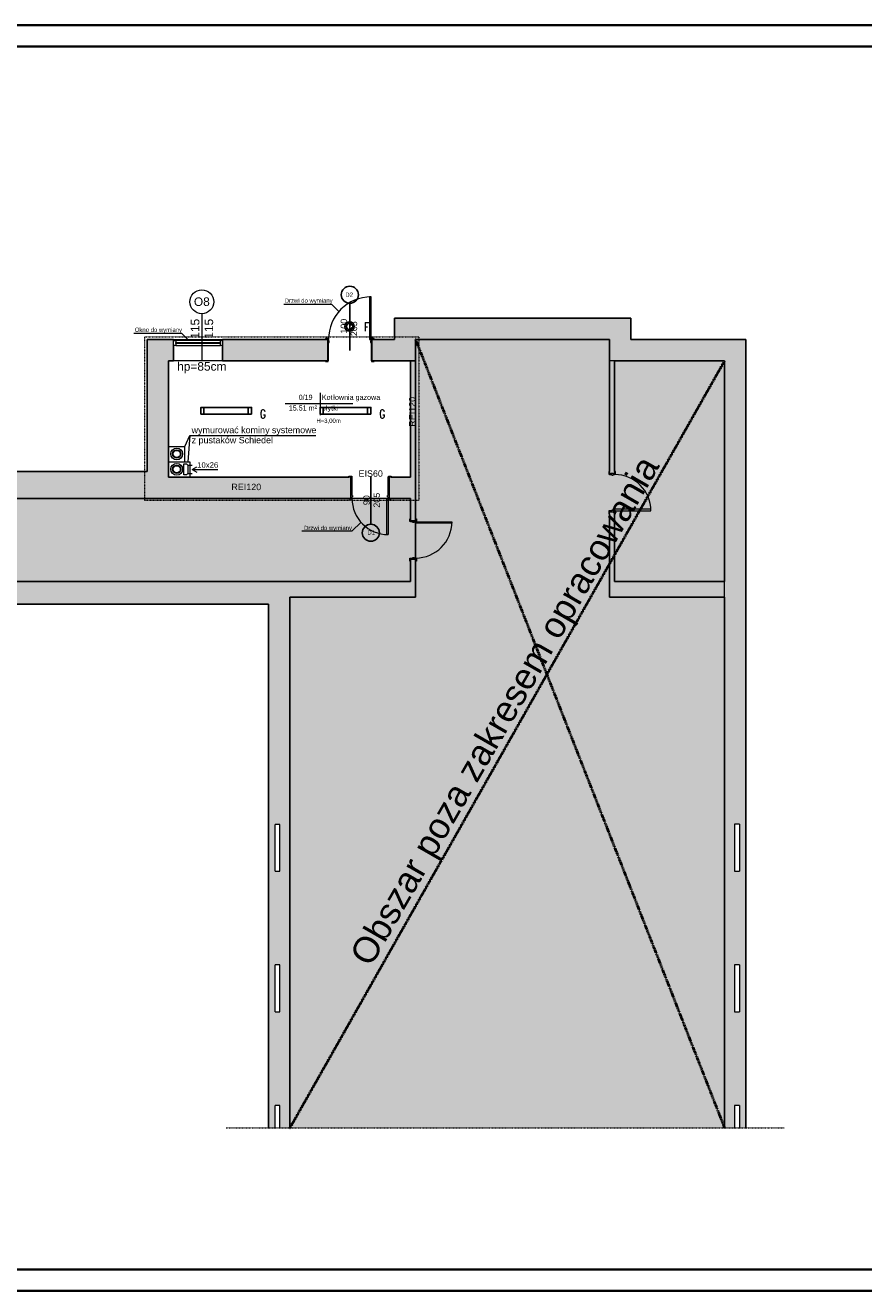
# Model space of a CAD drawing. Header units: centimetres. Extents: x 14504 to 44111, y -18976 to -7683.
# Tile 66 of 141: x 25101 to 27068, y -11188 to -8218. Entities that reach past the tile are written whole.
import ezdxf

# ---------------------------------------------------------------- set-up
doc = ezdxf.new("R2010")
doc.units = ezdxf.units.CM
doc.linetypes.add('Aligning Line 1_8_', pattern=[0.635, 0.3175, -0.3175])
for name, color, linetype, lineweight in [('_gruba', 90, 'Continuous', 35), ('A-AREA-IDEN', 4, 'Continuous', 9), ('A-DETL', 6, 'Continuous', 9), ('A-DETL-GENF', 92, 'Continuous', 9), ('A-DETL-MEDM', 33, 'Continuous', 25), ('A-DETL-THIN', 151, 'Continuous', 9), ('A-DOOR', 31, 'Continuous', 9), ('A-DOOR-FRAM', 31, 'Continuous', 18), ('A-GLAZ', 151, 'Continuous', 9), ('A-WALL', 4, 'Continuous', 9), ('A-WALL-PATT', 111, 'Continuous', 25), ('G-ANNO-TEXT', 8, 'Continuous', 9), ('I-WALL', 2, 'Continuous', 9), ('IE inst', 1, 'Continuous', 50)]:
    doc.layers.add(name, color=color, linetype=linetype, lineweight=lineweight)
doc.styles.add('Arial', font='arial.ttf', dxfattribs={"height": 23.8125})
doc.styles.add('Arial_1', font='arial.ttf', dxfattribs={"height": 12})
doc.styles.add('Arial_3', font='arial.ttf', dxfattribs={"width": 0.8, "height": 18})
doc.styles.add('Arial_4', font='arial.ttf', dxfattribs={"height": 10})
doc.styles.add('Arial_5', font='arial.ttf', dxfattribs={"height": 15})
doc.styles.add('Arial_6', font='arial.ttf', dxfattribs={"height": 100})
doc.styles.get("Standard").update_dxf_attribs({"font": 'romans.shx', "width": 0.8, "height": 20})

# ---------------------------------------------------------------- blocks, each defined once
blk = doc.blocks.new('Aluminum_1 szybowe - Okno 110_250 p_190-437917-3_Poziom parteru')
at = {"layer": 'A-GLAZ'}
for p, q in [((-81.3, 12.7), (-27.2, 12.7)), ((-81.3, 1.2), (-27.2, 1.2)), ((-27.2, 1.2), (-27.2, 12.7))]:
    blk.add_line(p, q, dxfattribs=at)
blk = doc.blocks.new('Aluminum_1 szybowe - Okno 110_250 p_190-V3-3_Poziom parteru')
at = {"layer": 'A-GLAZ'}
for p, q in [((-137.2, 12.7), (-27.2, 12.7)), ((-137.2, 12.7), (-137.2, 1.2)), ((-137.2, 1.2), (-27.2, 1.2)), ((-27.2, 1.2), (-27.2, 12.7))]:
    blk.add_line(p, q, dxfattribs=at)
blk = doc.blocks.new('Aluminum_1 szybowe - Okno 110_250 p_190-V4-3_Poziom parteru')
at = {"layer": 'A-GLAZ'}
for p, q in [((-137.2, 12.7), (-83.1, 12.7)), ((-137.2, 12.7), (-137.2, 1.2)), ((-137.2, 1.2), (-83.1, 1.2))]:
    blk.add_line(p, q, dxfattribs=at)
blk = doc.blocks.new('Drzwi-wewnętrzne-jednoskrzydłowe-dwupanelowe-drewniane - 900 x 2100mm-438152-3_Poziom parteru')
at = {"layer": 'A-DOOR', "lineweight": 18}
for p, q in [((42.5, 90.7), (39, 90.7)), ((39, 90.7), (39, 5.7)), ((42.5, 5.7), (42.5, 90.7)), ((39, 5.7), (42.5, 5.7))]:
    blk.add_line(p, q, dxfattribs=at)
at = {"layer": 'A-DOOR'}
for p, q in [((-43.1, 7.7), (-49.6, 7.7)), ((-49.6, 7.7), (-49.6, 5.7)), ((-49.6, 5.7), (-43.1, 5.7)), ((-43.1, 5.7), (-43.1, 7.7)), ((49.6, 7.7), (43.1, 7.7)), ((43.1, 7.7), (43.1, 5.7)), ((43.1, 5.7), (49.6, 5.7)), ((49.6, 5.7), (49.6, 7.7)), ((-43.1, -6.3), (-49.6, -6.3)), ((-49.6, -6.3), (-49.6, -8.3)), ((-49.6, -8.3), (-43.1, -8.3)), ((-43.1, -8.3), (-43.1, -6.3)), ((49.6, -6.3), (43.1, -6.3)), ((43.1, -6.3), (43.1, -8.3)), ((43.1, -8.3), (49.6, -8.3)), ((49.6, -8.3), (49.6, -6.3))]:
    blk.add_line(p, q, dxfattribs=at)
blk.add_arc((42.5, 5.7), 85, 90, 180, dxfattribs=at)
at = {"layer": 'A-DOOR-FRAM'}
for p, q in [((-42.5, 5.7), (-45, 5.7)), ((-45, 5.7), (-45, -6.3)), ((-42.5, 2.2), (-42.5, 5.7)), ((-41.2, 2.2), (-42.5, 2.2)), ((-41.2, -1.3), (-41.2, 2.2)), ((42.5, 2.2), (41.2, 2.2)), ((41.2, 2.2), (41.2, -1.3)), ((42.5, 5.7), (42.5, 2.2)), ((45, 5.7), (42.5, 5.7)), ((45, -6.3), (45, 5.7)), ((-45, -6.3), (-42.5, -6.3)), ((-42.5, -6.3), (-42.5, -1.3)), ((-42.5, -1.3), (-41.2, -1.3)), ((41.2, -1.3), (42.5, -1.3)), ((42.5, -1.3), (42.5, -6.3)), ((42.5, -6.3), (45, -6.3))]:
    blk.add_line(p, q, dxfattribs=at)
blk = doc.blocks.new('Drzwi-wewnętrzne-jednoskrzydłowe-dwupanelowe-drewniane - 1000 x 2100mm-689993-3_Poziom parteru')
at = {"layer": 'A-DOOR', "color": 94, "lineweight": 18}
for p, q in [((50, 124.6825), (46.5, 124.6825)), ((46.5, 124.6825), (46.5, 24.6825)), ((50, 24.6825), (50, 124.6825)), ((46.5, 24.6825), (50, 24.6825))]:
    blk.add_line(p, q, dxfattribs=at)
at = {"layer": 'A-DOOR', "color": 84}
for p, q in [((-50.635, 26.6825), (-57.135, 26.6825)), ((-57.135, 26.6825), (-57.135, 24.6825)), ((-57.135, 24.6825), (-50.635, 24.6825)), ((-50.635, 24.6825), (-50.635, 26.6825)), ((57.135, 26.6825), (50.635, 26.6825)), ((50.635, 26.6825), (50.635, 24.6825)), ((50.635, 24.6825), (57.135, 24.6825)), ((57.135, 24.6825), (57.135, 26.6825)), ((-50.635, -25.3175), (-57.135, -25.3175)), ((-57.135, -25.3175), (-57.135, -27.3175)), ((-57.135, -27.3175), (-50.635, -27.3175)), ((-50.635, -27.3175), (-50.635, -25.3175)), ((57.135, -25.3175), (50.635, -25.3175)), ((50.635, -25.3175), (50.635, -27.3175)), ((50.635, -27.3175), (57.135, -27.3175)), ((57.135, -27.3175), (57.135, -25.3175))]:
    blk.add_line(p, q, dxfattribs=at)
blk.add_arc((50, 24.6825), 100, 90, 180, dxfattribs=at)
at = {"layer": 'A-DOOR-FRAM', "color": 94}
for p, q in [((-50, 24.6825), (-52.5, 24.6825)), ((-52.5, 24.6825), (-52.5, -25.3175)), ((-50, 21.1825), (-50, 24.6825)), ((-48.73, 21.1825), (-50, 21.1825)), ((-50, -25.3175), (-50, 17.69)), ((-50, 17.69), (-48.73, 17.69)), ((-48.73, 17.69), (-48.73, 21.1825)), ((50, 21.1825), (48.73, 21.1825)), ((48.73, 21.1825), (48.73, 17.69)), ((48.73, 17.69), (50, 17.69)), ((50, 24.6825), (50, 21.1825)), ((52.5, 24.6825), (50, 24.6825)), ((50, 17.69), (50, -25.3175)), ((52.5, -25.3175), (52.5, 24.6825)), ((-52.5, -25.3175), (-50, -25.3175)), ((50, -25.3175), (52.5, -25.3175))]:
    blk.add_line(p, q, dxfattribs=at)
blk = doc.blocks.new('Drzwi-wewnętrzne-jednoskrzydłowe-dwupanelowe-drewniane - 900 x 2100mm-683114-3_Poziom parteru')
at = {"layer": 'A-DOOR', "color": 84}
for p, q in [((-49.635, 27.3175), (-43.135, 27.3175)), ((-49.635, 25.3175), (-49.635, 27.3175)), ((-43.135, 25.3175), (-49.635, 25.3175)), ((-43.135, 27.3175), (-43.135, 25.3175)), ((43.135, 27.3175), (49.635, 27.3175)), ((43.135, 25.3175), (43.135, 27.3175)), ((49.635, 25.3175), (43.135, 25.3175)), ((49.635, 27.3175), (49.635, 25.3175)), ((-49.635, -24.6825), (-43.135, -24.6825)), ((-49.635, -26.6825), (-49.635, -24.6825)), ((-43.135, -26.6825), (-49.635, -26.6825)), ((-43.135, -24.6825), (-43.135, -26.6825)), ((43.135, -24.6825), (49.635, -24.6825)), ((43.135, -26.6825), (43.135, -24.6825)), ((49.635, -26.6825), (43.135, -26.6825)), ((49.635, -24.6825), (49.635, -26.6825))]:
    blk.add_line(p, q, dxfattribs=at)
at = {"layer": 'A-DOOR', "color": 94, "lineweight": 18}
for p, q in [((39, -24.6825), (42.5, -24.6825)), ((39, -109.6825), (39, -24.6825)), ((42.5, -24.6825), (42.5, -109.6825)), ((42.5, -109.6825), (39, -109.6825))]:
    blk.add_line(p, q, dxfattribs=at)
at = {"layer": 'A-DOOR', "color": 84}
blk.add_arc((42.5, -24.6825), 85, 180, 270, dxfattribs=at)
at = {"layer": 'A-DOOR-FRAM', "color": 94}
for p, q in [((-45, 25.3175), (-42.5, 25.3175)), ((-45, -24.6825), (-45, 25.3175)), ((-42.5, 25.3175), (-42.5, -17.69)), ((42.5, 25.3175), (45, 25.3175)), ((42.5, -17.69), (42.5, 25.3175)), ((45, 25.3175), (45, -24.6825)), ((-42.5, -24.6825), (-45, -24.6825)), ((-42.5, -17.69), (-41.23, -17.69)), ((-42.5, -21.1825), (-42.5, -24.6825)), ((-41.23, -21.1825), (-42.5, -21.1825)), ((-41.23, -17.69), (-41.23, -21.1825)), ((41.23, -17.69), (42.5, -17.69)), ((41.23, -21.1825), (41.23, -17.69)), ((42.5, -21.1825), (41.23, -21.1825)), ((42.5, -24.6825), (42.5, -21.1825)), ((45, -24.6825), (42.5, -24.6825))]:
    blk.add_line(p, q, dxfattribs=at)
blk = doc.blocks.new('Aluminum_1 szybowe - 115x115-690100-3_Poziom parteru')
at = {"layer": 'A-GLAZ', "color": 94, "lineweight": 18}
for p, q in [((-137.2, -13.7), (-132.1, -13.7)), ((-137.2, -25.1), (-137.2, -13.7)), ((-132.1, -25.1), (-137.2, -25.1)), ((-132.1, -13.7), (-132.1, -25.1)), ((-132.1, -18.1), (-27.2, -18.1)), ((-132.1, -20.7), (-132.1, -18.1)), ((-27.2, -20.7), (-132.1, -20.7)), ((-27.2, -13.7), (-22.2, -13.7)), ((-27.2, -25.1), (-27.2, -13.7)), ((-27.2, -18.1), (-27.2, -20.7)), ((-22.2, -25.1), (-27.2, -25.1)), ((-22.2, -13.7), (-22.2, -25.1))]:
    blk.add_line(p, q, dxfattribs=at)
at = {"layer": 'A-GLAZ', "color": 84}
for p, q in [((-27.2, -13.7), (-132.1, -13.7)), ((-132.1, -25.1), (-27.2, -25.1))]:
    blk.add_line(p, q, dxfattribs=at)
blk = doc.blocks.new('Drzwi-wewnętrzne-jednoskrzydłowe-dwupanelowe-drewniane - 900 x 2100mm-658395-3_Poziom parteru')
at = {"layer": 'A-DOOR'}
for p, q in [((-49.6, 8.3), (-43.1, 8.3)), ((-49.6, 6.3), (-49.6, 8.3)), ((-43.1, 6.3), (-49.6, 6.3)), ((-43.1, 8.3), (-43.1, 6.3)), ((43.1, 8.3), (49.6, 8.3)), ((43.1, 6.3), (43.1, 8.3)), ((49.6, 6.3), (43.1, 6.3)), ((49.6, 8.3), (49.6, 6.3)), ((-49.6, -5.7), (-43.1, -5.7)), ((-49.6, -7.7), (-49.6, -5.7)), ((-43.1, -7.7), (-49.6, -7.7)), ((-43.1, -5.7), (-43.1, -7.7)), ((43.1, -5.7), (49.6, -5.7)), ((43.1, -7.7), (43.1, -5.7)), ((49.6, -7.7), (43.1, -7.7)), ((49.6, -5.7), (49.6, -7.7))]:
    blk.add_line(p, q, dxfattribs=at)
at = {"layer": 'A-DOOR', "lineweight": 18}
for p, q in [((39, -5.7), (42.5, -5.7)), ((39, -90.7), (39, -5.7)), ((42.5, -5.7), (42.5, -90.7)), ((42.5, -90.7), (39, -90.7))]:
    blk.add_line(p, q, dxfattribs=at)
at = {"layer": 'A-DOOR'}
blk.add_arc((42.5, -5.7), 85, 180, 270, dxfattribs=at)
at = {"layer": 'A-DOOR-FRAM'}
for p, q in [((-45, 6.3), (-42.5, 6.3)), ((-45, -5.7), (-45, 6.3)), ((-42.5, 6.3), (-42.5, 1.3)), ((-42.5, 1.3), (-41.2, 1.3)), ((-41.2, 1.3), (-41.2, -2.2)), ((41.2, 1.3), (42.5, 1.3)), ((41.2, -2.2), (41.2, 1.3)), ((42.5, 6.3), (45, 6.3)), ((42.5, 1.3), (42.5, 6.3)), ((45, 6.3), (45, -5.7)), ((-42.5, -5.7), (-45, -5.7)), ((-42.5, -2.2), (-42.5, -5.7)), ((-41.2, -2.2), (-42.5, -2.2)), ((42.5, -2.2), (41.2, -2.2)), ((42.5, -5.7), (42.5, -2.2)), ((45, -5.7), (42.5, -5.7))]:
    blk.add_line(p, q, dxfattribs=at)
blk = doc.blocks.new('Etyk_pom_1_mala - Etyk_pom_1_mala-219433-3_Poziom parteru')
at = {"layer": 'A-AREA-IDEN'}
for p, q in [((-0.096, 0.144), (-0.096, -0.378)), ((-0.915, -0.101), (0.666, -0.101))]:
    blk.add_line(p, q, dxfattribs=at)

msp = doc.modelspace()

# ---------------------------------------------------------------- hatches: boundary and pattern name
at = {"layer": 'A-DETL-GENF', "transparency": 33554508}
for points in [[(25722.8, -10807.7), (26742, -10807.7), (26742, -9560.6), (26472, -9560.6), (26472, -9360.1), (26484, -9360.1), (26484, -9523.6), (26742, -9523.6), (26742, -9005.6), (26484, -9005.6), (26484, -9270.1), (26472, -9270.1), (26472, -8955.6), (26017, -8955.6), (26017, -9560.6), (25722, -9560.6), (25722, -10807.7)], [(26005, -9523.6), (26005, -9471.1), (26017, -9471.1), (26017, -9381.1), (26005, -9381.1), (26005, -9328.6), (24477, -9328.6), (24477, -9330.6), (24402, -9330.6), (24402, -9520.6), (24477, -9520.6), (24477, -9523.6), (25837.6, -9523.6)]]:
    msp.add_hatch(color=9, dxfattribs=at).paths.add_polyline_path(points)
h = msp.add_hatch(color=9, dxfattribs=at)
h.paths.add_polyline_path([(26472, -9560.6), (26742, -9560.6), (26742, -9523.6), (26484, -9523.6), (26484, -9360.1), (26472, -9360.1), (26472, -9523.6)])
h.paths.add_polyline_path([(26480.5, -9270.1), (26484, -9270.1), (26484, -9005.6), (26472, -9005.6), (26472, -9270.1), (26477, -9270.1)])
at = {"layer": 'A-WALL-PATT', "lineweight": 9, "transparency": 33554610}
for points in [[(25967, -9005.6), (26017, -9005.6), (26017, -8905.6), (25967, -8905.6), (25967, -8955.6)], [(26271.9, -8955.6), (26472, -8955.6), (26472, -8905.6), (26017, -8905.6), (26017, -8955.6)], [(26484, -9005.6), (26522, -9005.6), (26522, -8905.6), (26472, -8905.6), (26472, -9005.6)], [(25387, -9265.6), (25437, -9265.6), (25437, -8955.6), (25387, -8955.6)], [(26522, -9005.6), (26792, -9005.6), (26792, -8955.6), (26522, -8955.6)], [(26005, -9278.6), (26017, -9278.6), (26017, -9005.6), (26005, -9005.6), (26005, -9169.8)], [(24863.6, -9328.6), (25437, -9328.6), (25437, -9265.6), (24477, -9265.6), (24477, -9328.6), (24687.5, -9328.6)], [(25567.8, -9576.6), (25672, -9576.6), (25672, -9523.6), (24477, -9523.6), (24477, -9576.6), (24863.6, -9576.6)], [(25722, -9560.6), (26005, -9560.6), (26005, -9523.6), (25722, -9523.6)]]:
    msp.add_hatch(color=256, dxfattribs=at).paths.add_polyline_path(points)
h = msp.add_hatch(color=256, dxfattribs=at)
h.paths.add_polyline_path([(25437, -9005.6), (25449, -9005.6), (25449, -8955.6), (25437, -8955.6)])
h.paths.add_polyline_path([(25564, -9005.6), (25810, -9005.6), (25810, -8955.6), (25564, -8955.6), (25564, -8969.6)])
h.paths.add_polyline_path([(25967, -9005.6), (25967, -8955.6), (25915, -8955.6), (25915, -9005.6), (25919.9, -9005.6)])
h = msp.add_hatch(color=256, dxfattribs=at)
h.paths.add_polyline_path([(26777, -10807.7), (26792, -10807.7), (26792, -9005.6), (26742, -9005.6), (26742, -10807.7), (26765.6, -10807.7), (26765.6, -10753.6), (26777, -10753.6), (26777, -10758.7)])
h.paths.add_polyline_path([(26765.6, -10533.6), (26765.6, -10423.6), (26777, -10423.6), (26777, -10533.6)])
h.paths.add_polyline_path([(26777, -10203.6), (26765.6, -10203.6), (26765.6, -10093.6), (26777, -10093.6), (26777, -10198.5)])
h = msp.add_hatch(color=256, dxfattribs=at)
h.paths.add_polyline_path([(25955, -9328.6), (26017, -9328.6), (26017, -9278.6), (25955, -9278.6), (25955, -9325.1)])
h.paths.add_polyline_path([(25437, -9328.6), (25865, -9328.6), (25865, -9278.6), (25437, -9278.6)])
h = msp.add_hatch(color=256, dxfattribs=at)
h.paths.add_polyline_path([(26017, -9560.6), (26017, -9471.1), (26005, -9471.1), (26005, -9560.6)])
h.paths.add_polyline_path([(26005, -9381.1), (26017, -9381.1), (26017, -9328.6), (26005, -9328.6), (26005, -9376.5)])
h = msp.add_hatch(color=256, dxfattribs=at)
h.paths.add_polyline_path([(25701.7, -10807.7), (25722, -10807.7), (25722, -9523.6), (25672, -9523.6), (25672, -10807.7), (25687, -10807.7), (25687, -10753.6), (25698.4, -10753.6), (25698.4, -10807.7)])
h.paths.add_polyline_path([(25698.4, -10533.6), (25687, -10533.6), (25687, -10423.6), (25698.4, -10423.6), (25698.4, -10528.5)])
h.paths.add_polyline_path([(25687.1, -10203.6), (25687, -10203.6), (25687, -10093.6), (25698.4, -10093.6), (25698.4, -10203.6)])

# ---------------------------------------------------------------- linework, layer by layer
at = {"layer": '_gruba'}
for points in [[(21163, -8218.3), (28163, -8218.3), (28163, -11188.3), (21163, -11188.3)], [(21213, -11138.3), (28113, -11138.3), (28113, -8268.3), (21213, -8268.3)]]:
    msp.add_lwpolyline(points, dxfattribs=at)
at = {"layer": 'A-DETL'}
for p, q in [((25707.6, -8872.6), (25819.6, -8872.6)), ((25819.6, -8872.6), (25836.8, -8889.8)), ((25355.8, -8941), (25467.8, -8941)), ((25467.8, -8941), (25484.9, -8958.2)), ((25868.1, -9405.1), (25888.3, -9385)), ((25750.1, -9405.1), (25868.1, -9405.1))]:
    msp.add_line(p, q, dxfattribs=at)
at = {"layer": 'A-DETL', "linetype": 'Aligning Line 1_8_', "lineweight": 18}
for p, q in [((25380.5, -8949.3), (26024.5, -8949.3)), ((25380.5, -8949.3), (25380.5, -9333.4)), ((26024.5, -8949.3), (26024.5, -9333.4)), ((26024.5, -9333.4), (25380.5, -9333.4))]:
    msp.add_line(p, q, dxfattribs=at)
at = {"layer": 'A-DETL', "linetype": 'Aligning Line 1_8_', "lineweight": 50}
for p, q in [((26017, -8955.6), (26742, -10806.1)), ((25722, -10806.1), (26742, -9005.6))]:
    msp.add_line(p, q, dxfattribs=at)
at = {"layer": 'A-DETL', "linetype": 'Aligning Line 1_8_'}
msp.add_line((25572, -10806.1), (26882, -10806.1), dxfattribs=at)
at = {"layer": 'A-DETL-MEDM'}
for p, q in [((25862.5, -8981.6), (25862.5, -8870.6)), ((25911.8, -9278.4), (25911.8, -9389.4))]:
    msp.add_line(p, q, dxfattribs=at)
for centre in [(25862.5, -8850.6), (25911.8, -9409.4)]:
    msp.add_circle(centre, 20, dxfattribs=at)
at = {"layer": 'A-DETL-THIN'}
for p, q in [((25515.1, -8895.1), (25515.1, -9005.1)), ((26472, -8955.6), (26017, -8955.6)), ((26017, -8955.6), (26017, -9560.6)), ((26472, -9005.6), (26472, -8955.6)), ((26742, -9005.6), (26472, -9005.6)), ((26742, -10807.7), (26742, -9005.6)), ((25437, -9206.6), (25475, -9206.6)), ((25475, -9206.6), (25487, -9181.3)), ((25475, -9242.6), (25475, -9206.6)), ((25487, -9181.3), (25482.7, -9242.6)), ((25487, -9181.3), (25783, -9181.3)), ((25437, -9242.6), (25487, -9242.6)), ((25473, -9247.7), (25479.5, -9247.7)), ((25473, -9273.6), (25473, -9247.7)), ((25482.7, -9251), (25479.5, -9247.7)), ((25482.7, -9251), (25482.7, -9270.4)), ((25482.7, -9251), (25492.7, -9251)), ((25487, -9242.6), (25487, -9278.6)), ((25492.7, -9261), (25503.6, -9254.7)), ((25492.7, -9261), (25552.7, -9261)), ((25492.7, -9261), (25503.6, -9267.2)), ((25479.5, -9273.6), (25473, -9273.6)), ((25482.7, -9270.4), (25479.5, -9273.6)), ((25482.7, -9270.4), (25492.7, -9270.4)), ((26005, -9328.6), (24402, -9328.6)), ((26005, -9381.1), (26005, -9328.6)), ((26017, -9381.1), (26005, -9381.1)), ((26017, -9471.1), (26017, -9381.1)), ((26005, -9523.6), (26005, -9471.1)), ((26005, -9471.1), (26017, -9471.1)), ((24402, -9523.6), (26005, -9523.6)), ((26017, -9560.6), (25722, -9560.6)), ((25722, -9560.6), (25722, -10807.7))]:
    msp.add_line(p, q, dxfattribs=at)
for centre, radius in [((25515.1, -8867.1), 28), ((25456.2, -9224.4), 14), ((25456.2, -9224.4), 10), ((25456.2, -9224.4), 8.5), ((25456.2, -9260.4), 14), ((25456.2, -9260.4), 10), ((25456.2, -9260.4), 8.5)]:
    msp.add_circle(centre, radius, dxfattribs=at)
at = {"layer": 'A-WALL', "lineweight": 25}
for p, q in [((25967, -8905.6), (25967, -8955.6)), ((26522, -8905.6), (25967, -8905.6)), ((26522, -8955.6), (26522, -8905.6)), ((25449, -8955.6), (25387, -8955.6)), ((25387, -8955.6), (25387, -9265.6)), ((25449, -8958.2), (25449, -8955.6)), ((25805.4, -8955.6), (25564, -8955.6)), ((25564, -8955.6), (25564, -8958.2)), ((25967, -8955.6), (25919.6, -8955.6)), ((26017, -8955.6), (26472, -8955.6)), ((26017, -9376.5), (26017, -8955.6)), ((26472, -8955.6), (26472, -9265.5)), ((26792, -8955.6), (26522, -8955.6)), ((26792, -10807.7), (26792, -8955.6)), ((25449, -9005.6), (25449, -8969.6)), ((25564, -8969.6), (25564, -9005.6)), ((25437, -9278.6), (25437, -9005.6)), ((25437, -9005.6), (25449, -9005.6)), ((25564, -9005.6), (25805.4, -9005.6)), ((25919.6, -9005.6), (26017, -9005.6)), ((26005, -9005.6), (26005, -9278.6)), ((26484, -9005.6), (26742, -9005.6)), ((26484, -9265.5), (26484, -9005.6)), ((26742, -9005.6), (26742, -9523.6)), ((25387, -9265.6), (24477, -9265.6)), ((25860.4, -9278.6), (25437, -9278.6)), ((26005, -9278.6), (25959.6, -9278.6)), ((24477, -9328.6), (25860.4, -9328.6)), ((25959.6, -9328.6), (26005, -9328.6)), ((26005, -9328.6), (26005, -9376.5)), ((26472, -9364.8), (26472, -9560.6)), ((26484, -9523.6), (26484, -9364.8)), ((26005, -9475.8), (26005, -9523.6)), ((26017, -9560.6), (26017, -9475.8)), ((26005, -9523.6), (25672, -9523.6)), ((26742, -9523.6), (26484, -9523.6)), ((25722, -10807.7), (25722, -9560.6)), ((25722, -9560.6), (26017, -9560.6)), ((26472, -9560.6), (26742, -9560.6)), ((26742, -9560.6), (26742, -10807.7)), ((25672, -9576.6), (25672, -10807.7))]:
    msp.add_line(p, q, dxfattribs=at)
at = {"layer": 'A-WALL'}
for p, q in [((25449, -8955.6), (25564, -8955.6)), ((25564, -9005.6), (25449, -9005.6))]:
    msp.add_line(p, q, dxfattribs=at)
at = {"layer": 'I-WALL', "lineweight": 25}
for p, q in [((25672, -9523.6), (24477, -9523.6)), ((24477, -9576.6), (25672, -9576.6))]:
    msp.add_line(p, q, dxfattribs=at)
at = {"layer": 'IE inst', "lineweight": -3}
for p, q in [((25520, -9115.2), (25520, -9130.7)), ((25623.7, -9115.2), (25623.7, -9130.7)), ((25800.1, -9115.2), (25800.1, -9130.7)), ((25903.8, -9115.2), (25903.8, -9130.7))]:
    msp.add_line(p, q, dxfattribs=at)
for points in [[(25632.1, -9130.7), (25512.9, -9130.7), (25512.9, -9115.2), (25632.1, -9115.2)], [(25912.2, -9130.7), (25792.9, -9130.7), (25792.9, -9115.2), (25912.2, -9115.2)]]:
    msp.add_lwpolyline(points, close=True, dxfattribs=at)
for radius in [10.9, 7.41]:
    msp.add_circle((25862, -8925.3), radius, dxfattribs=at)

# ---------------------------------------------------------------- block references
at = {"layer": 'A-AREA-IDEN', "xscale": 99.99999999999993, "yscale": 99.99999999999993, "zscale": 99.99999999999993}
msp.add_blockref('Etyk_pom_1_mala - Etyk_pom_1_mala-219433-3_Poziom parteru', (25802.6, -9095.5), dxfattribs=at)
at = {"layer": 'A-DOOR', "color": 84}
for name, p in [('Drzwi-wewnętrzne-jednoskrzydłowe-dwupanelowe-drewniane - 1000 x 2100mm-689993-3_Poziom parteru', (25862.5, -8980.3)), ('Drzwi-wewnętrzne-jednoskrzydłowe-dwupanelowe-drewniane - 900 x 2100mm-683114-3_Poziom parteru', (25910, -9303.9))]:
    msp.add_blockref(name, p, dxfattribs=at)
at = {"layer": 'A-DOOR'}
for name, p, rotation in [('Drzwi-wewnętrzne-jednoskrzydłowe-dwupanelowe-drewniane - 900 x 2100mm-438152-3_Poziom parteru', (26478.3, -9315.1), 270), ('Drzwi-wewnętrzne-jednoskrzydłowe-dwupanelowe-drewniane - 900 x 2100mm-658395-3_Poziom parteru', (26011.3, -9426.1), 90)]:
    msp.add_blockref(name, p, dxfattribs=dict(at, rotation=rotation))
at = {"layer": 'A-GLAZ', "color": 84, "rotation": 180}
msp.add_blockref('Aluminum_1 szybowe - 115x115-690100-3_Poziom parteru', (25426.9, -8983.3), dxfattribs=at)
at = {"layer": 'A-GLAZ'}
for name, p, rotation in [('Aluminum_1 szybowe - Okno 110_250 p_190-V3-3_Poziom parteru', (25699.7, -10066.5), 89.99999999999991), ('Aluminum_1 szybowe - Okno 110_250 p_190-V3-3_Poziom parteru', (26764.4, -10230.8), 269.9999999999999), ('Aluminum_1 szybowe - Okno 110_250 p_190-V3-3_Poziom parteru', (25699.7, -10396.5), 89.99999999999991), ('Aluminum_1 szybowe - Okno 110_250 p_190-V3-3_Poziom parteru', (26764.4, -10560.8), 269.9999999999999), ('Aluminum_1 szybowe - Okno 110_250 p_190-437917-3_Poziom parteru', (25699.7, -10726.5), 89.99999999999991), ('Aluminum_1 szybowe - Okno 110_250 p_190-V4-3_Poziom parteru', (26764.4, -10890.8), 269.9999999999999)]:
    msp.add_blockref(name, p, dxfattribs=dict(at, rotation=rotation))

# ---------------------------------------------------------------- texts
at = {"layer": 'A-AREA-IDEN', "char_height": 12, "attachment_point": 1, "style": 'Arial'}
for s, insert, width in [('0/19', (25742.4, -9085.4), 42.489), ('Kot', (25796.7, -9085.4), 32.869), ('łownia gazowa', (25823.8, -9085.4), 141.097), ('15.51 m²', (25719.3, -9110.5), 85.781), ('\\fArial|b0|i0|c238|p34|;p', (25796.7, -9110.5), 12.025), ('łytki', (25806.6, -9110.5), 38.481)]:
    msp.add_mtext(s, dxfattribs=dict(at, insert=insert, width=width))
at = {"layer": 'G-ANNO-TEXT', "attachment_point": 1}
for s, insert, char_height, width, style in [('D2', (25852.1, -8845.5), 10, 21.646, 'Arial_3'), ('O8', (25496.6, -8857), 20, 45.696, 'Arial_6'), ('Drzwi do wymiany', (25709.7, -8859.5), 10, 133.882, 'Arial_3'), ('Okno do wymiany', (25357.9, -8927.9), 10, 132.278, 'Arial_3'), ('hp=85cm', (25457.3, -9008.8), 20, 143.502, 'Arial_6'), ('H=3,00m', (25784.2, -9141.4), 10, 67.342, 'Arial_3'), ('wymurowa', (25491.2, -9160.6), 15, 121.055, 'Arial_1'), ('ć komin', (25591.1, -9160.6), 15, 88.186, 'Arial_1'), ('\\fArial|b0|i0|c238|p34|;y', (25663.9, -9160.6), 15, 12.025, 'Arial_1'), (' systemow', (25673.8, -9160.6), 15, 119.451, 'Arial_1'), ('\\fArial|b0|i0|c238|p34|;e', (25772.4, -9160.6), 15, 13.629, 'Arial_1'), ('z pustaków Schiedel', (25491.2, -9184.4), 15, 229.283, 'Arial_1'), ('10x26', (25504.3, -9243.7), 13, 57.721, 'Arial_4'), ('EIS60', (25883, -9262.9), 15, 69.747, 'Arial_1'), ('REI120', (25584.6, -9294.3), 15, 85.781, 'Arial_1'), ('Drzwi do wymiany', (25755.2, -9393), 10, 133.882, 'Arial_3'), ('D1', (25903.8, -9403.7), 10, 21.646, 'Arial_3')]:
    msp.add_mtext(s, dxfattribs=dict(at, insert=insert, char_height=char_height, width=width, style=style))
for s, insert, char_height, width, rotation, style in [('115', (25489.4, -8953.8), 20, 57.721, 90, 'Arial_6'), ('115', (25521.8, -8953.8), 20, 57.721, 90, 'Arial_6'), ('100', (25840.9, -8942), 15, 43.291, 90, 'Arial_1'), ('205', (25864.7, -8947.9), 15, 43.291, 90, 'Arial_1'), ('REI120', (26001.3, -9160.3), 15, 85.781, 90, 'Arial_1'), ('Obszar poza zakresem opracowania', (25859.5, -10400.6), 60, 1664.303, 60.043, 'Arial_5'), ('90', (25894.2, -9344.5), 15, 28.861, 90, 'Arial_1'), ('205', (25918.1, -9350.4), 15, 43.291, 90, 'Arial_1')]:
    msp.add_mtext(s, dxfattribs=dict(at, insert=insert, char_height=char_height, width=width, rotation=rotation, style=style))
at = {"layer": 'IE inst', "lineweight": -3, "char_height": 20, "width": 37.143, "attachment_point": 1}
for s, insert in [('{\\Fsimplex.shx|c238;F}', (25895.9, -8916.1)), ('{\\Fsimplex.shx|c238;G}', (25651.4, -9120.5)), ('{\\Fsimplex.shx|c238;G}', (25931.4, -9120.5))]:
    msp.add_mtext(s, dxfattribs=dict(at, insert=insert))

doc.saveas('drawing.dxf')
